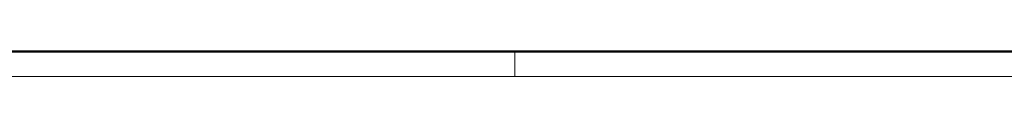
# Model space of a CAD drawing. Header units: millimetres. Extents: x 0 to 594, y 0 to 420.
# Tile 2 of 14: x 198 to 395, y 0 to 5. Entities that reach past the tile are written whole.
import ezdxf

# ---------------------------------------------------------------- set-up
doc = ezdxf.new("R2010")
doc.units = ezdxf.units.MM
doc.layers.add('ОСЕВЫЕ', color=7, linetype='Continuous')
doc.layers.add('ОСНОВНОЙ', color=7, linetype='Continuous', lineweight=25)

msp = doc.modelspace()

# ---------------------------------------------------------------- linework, layer by layer
at = {"color": 7, "linetype": 'Continuous', "lineweight": 50}
msp.add_line((20, 5), (589, 5), dxfattribs=at)
at = {"layer": 'ОСЕВЫЕ', "lineweight": 18}
msp.add_line((0, 0), (594, 0), dxfattribs=at)
at = {"layer": 'ОСНОВНОЙ', "linetype": 'Continuous', "lineweight": 18}
for p, q in [((589, 5), (20, 5)), ((297, 5), (297, 0)), ((304.5, 4.999), (304.5, 5.001))]:
    msp.add_line(p, q, dxfattribs=at)

doc.saveas('drawing.dxf')
